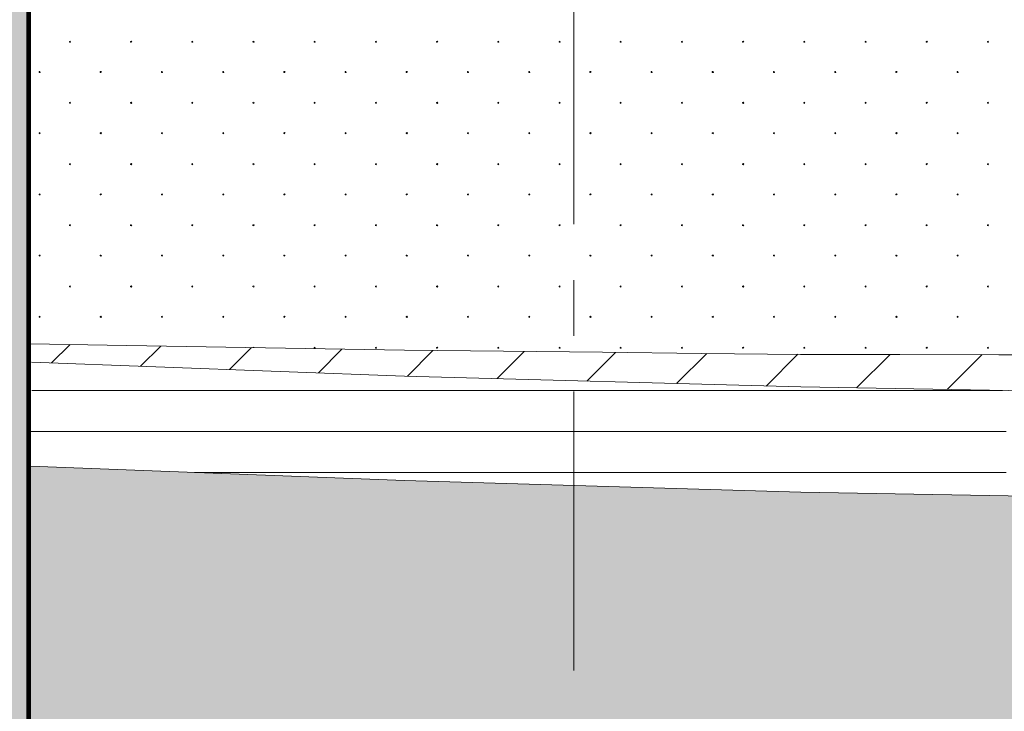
# Model space of a CAD drawing. Header units: millimetres. Extents: x 615418 to 955542, y 450519 to 646666.
# Tile 42 of 84: x 752196 to 763408, y 595638 to 603510. Entities that reach past the tile are written whole.
import ezdxf

# ---------------------------------------------------------------- set-up
doc = ezdxf.new("R2010")
doc.units = ezdxf.units.MM
doc.linetypes.add('CENTER', pattern=[50.8, 31.75, -6.35, 6.35, -6.35])
doc.linetypes.add('осевая', pattern=[50.8, 31.75, -6.35, 6.35, -6.35])
doc.layers.add('Bound', color=7, linetype='Continuous')
doc.layers.add('Fill', color=7, linetype='Continuous')
doc.layers.add('Отдел_Оси', color=1, linetype='осевая', lineweight=15)

msp = doc.modelspace()

# ---------------------------------------------------------------- hatches: boundary and pattern name
at = {"layer": 'Fill', "transparency": 33554610}
h = msp.add_hatch(color=10, dxfattribs=at)
h.dxf.hatch_style = 1
h.paths.add_polyline_path([(751699.4, 605831.1), (748349.4, 605831.1), (738449.4, 610781.1), (748564, 610781.1), (749764, 610181.1), (750799.4, 610181.1), (750817, 607755.8), (750717, 607755.8), (750717, 607605.8), (752934.8, 607581.1), (752952.4, 607605.8), (758507, 607626.6), (754973.8, 605864.8), (752299.4, 605831.1), (752317, 585874.2), (751717, 585874.2)])
at = {"layer": 'Fill', "lineweight": 13}
h = msp.add_hatch(dxfattribs=at)
h.set_pattern_fill('GR29', color=256, scale=1500, pattern_type=2)
h.set_pattern_definition([(197.87055, (767405.044, 606052.442), (-2090.787921, -696.5901627), [8.1465, -22691.8873]), (197.87055, (767060.044, 605707.442), (-2090.787921, -696.5901627), [8.1465, -22691.8873]), (270, (767052.3, 605704.9), (696.9293, 4e-14), [8.146, -688.4443]), (270, (767397.3, 606049.9), (696.9293, 4e-14), [8.146, -688.4443]), (342.12945, (767397.394, 606041.792), (19514.0205961, -6269.3114633), [8.1465, -22691.8873]), (342.12945, (767052.394, 605696.792), (19514.0205961, -6269.3114633), [8.1465, -22691.8873]), (53.95936, (767405.044, 606039.24), (3484.646535, 4876.131138), [8.1465, -9468.1]), (53.95936, (767060.044, 605694.24), (3484.646535, 4876.131138), [8.1465, -9468.1]), (126.04064, (767064.874, 605700.84), (-2090.787921, 2786.36065), [8.146, -9468.1007]), (126.04064, (767409.874, 606045.84), (-2090.787921, 2786.36065), [8.146, -9468.1007])])
h.paths.add_polyline_path([(946165.8, 599637.2), (950535.1, 599915.3), (954042.3, 600127.5), (954042.3, 602231.5), (955542.3, 603231.5), (954989.5, 603415.7), (954042.3, 603379.5), (951843.6, 603295.4), (943944.1, 603034.7), (933579.3, 602648.5), (923214.4, 602235), (912849.6, 601812.2), (902484.8, 601398.7), (892119.9, 601012.4), (890601, 600962.3), (886930.5, 600781.1), (884340, 600669.3), (881749.5, 600557.5), (879158.8, 600462.1), (876568.2, 600366.7), (873977.5, 600271.3), (871386.9, 600175.9), (868796.1, 600100.4), (866205.3, 600025), (863614.5, 599949.5), (861023.8, 599874), (858432.9, 599820.9), (855841.9, 599767.9), (853251, 599714.8), (850660.1, 599661.8), (847475.8, 599545.8), (840295.8, 599545.8), (837106.8, 599545.8), (834117.9, 599545.8), (831128.9, 599545.8), (828139.9, 599545.9), (825151, 599545.9), (822162, 599545.9), (819173, 599545.9), (817678.5, 599545.8), (816903.7, 599474.9), (816157.8, 599418.1), (815411.8, 599362), (814665.9, 599305.8), (813920, 599249.7), (813174, 599193.6), (812428, 599139.8), (811682, 599085.9), (810936, 599032.1), (810190.1, 598978.2), (809444, 598928), (808697.8, 598877.8), (807951.7, 598827.6), (807205.6, 598777.4), (806459.4, 598732.1), (805713.2, 598686.8), (804966.9, 598641.5), (804220.7, 598596.3), (803474.2, 598556.9), (802727.8, 598517.5), (801981.4, 598478.1), (801235, 598438.7), (800488.4, 598406.1), (799741.8, 598373.4), (798995.2, 598340.7), (798248.6, 598308), (797501.7, 598282.4), (796754.9, 598256.9), (796008.1, 598231.4), (795136.3, 598205.1), (795071.3, 598205.7), (793411.4, 598203.9), (791761.5, 598198.1), (790111.6, 598188.7), (788461.7, 598176.1), (786811.8, 598160.8), (785161.9, 598143.7), (783512.1, 598125.2), (781862.2, 598106.4), (780212.3, 598088), (778562.4, 598070.8), (776912.5, 598055.6), (775262.6, 598043), (773612.7, 598033.6), (771962.8, 598027.8), (770212.9, 598025.8), (765601, 598053), (761089.1, 598133.5), (756577.2, 598263.6), (752065.3, 598437.8), (747553.4, 598648.3), (743041.5, 598886.1), (738529.6, 599140.7), (734017.7, 599401), (729505.8, 599655.6), (724993.9, 599893.3), (720482, 600103.9), (715970.1, 600278.1), (711458.2, 600408.2), (706946.3, 600488.6), (702434.4, 600515.8), (688535.1, 600172.8), (657179.2, 600049), (648050.1, 600607.1), (638506.2, 601983), (633618.5, 603231.5), (632118.4, 602231.5), (632118.4, 594516.2), (648050.1, 593573.8), (688535.1, 593577.4), (705044.4, 593577.3), (721336.5, 593180.5), (737628.6, 592783.6), (755362.9, 594099.9), (766712.9, 594451.3), (770212.9, 594545.8), (795161.3, 594606.1), (798250.3, 594601.9), (801239.2, 594590.3), (804228.2, 594571.5), (807217.2, 594546.3), (810206.1, 594515.8), (813195.1, 594481.5), (816184.1, 594444.7), (819173, 594407), (822162, 594370.2), (825151, 594335.8), (828139.9, 594305.4), (831128.9, 594280.2), (834117.9, 594261.4), (837106.8, 594249.8), (840295.8, 594245.8), (847475.8, 594245.7), (885266.5, 593669.6)])

# ---------------------------------------------------------------- linework, layer by layer
at = {"ltscale": 100, "const_width": 50}
msp.add_lwpolyline([(751698.4, 605855.8), (751698.4, 585875.7), (752298.4, 585875.7), (752298.4, 605855.8)], close=True, dxfattribs=at)
at = {"lineweight": 13}
msp.add_lwpolyline([(752319.9, 598427.9), (756577.2, 598263.6), (761089.1, 598133.5), (765601, 598053), (770212.9, 598025.8), (771962.8, 598027.8), (773612.7, 598033.6), (775262.6, 598043), (776912.5, 598055.6), (778562.4, 598070.8), (780212.3, 598088), (781862.2, 598106.4), (783512.1, 598125.2), (785161.9, 598143.7), (786811.8, 598160.8), (788461.7, 598176.1), (790111.6, 598188.7), (791761.5, 598198.1), (793411.4, 598203.9), (795161.3, 598205.8)], dxfattribs=at)
at = {"layer": 'Bound', "lineweight": 13}
msp.add_lwpolyline([(752314.6, 599821.1), (753191.2, 599805.8), (754319.5, 599786), (755447.8, 599766.3), (756576, 599746.6), (757704.2, 599735.2), (758832.4, 599723.8), (759960.6, 599712.4), (761088.8, 599701), (762216.9, 599699.1), (763345, 599697.1), (764473, 599695.2), (765601.1, 599693.2), (766729.1, 599701.4), (767857, 599709.5), (768985, 599717.7), (770212.9, 599725.8)], dxfattribs=at)
at = {"layer": 'Bound', "color": 7, "linetype": 'Continuous', "lineweight": 13, "flags": 128}
msp.add_lwpolyline([(780554.6, 599168.4), (779871.9, 599172.3), (779189.1, 599176.1), (778506.3, 599179.9), (777823.5, 599183.8), (777140.7, 599187.6), (776458, 599191.4), (775775.2, 599195.2), (775092.4, 599199.1), (774409.6, 599202.9), (773726.8, 599206.7), (773044.1, 599210.5), (772361.3, 599214.4), (771678.5, 599218.2), (770995.7, 599222), (770212.9, 599225.8), (765601, 599252), (761089.1, 599329.2), (756577.2, 599454.1), (752328.9, 599611.5)], dxfattribs=at)
at = {"layer": 'Fill', "linetype": 'Continuous', "lineweight": 13}
for p, q in [((752769.5, 603266.1), (752761.8, 603263.6)), ((752761.8, 603263.6), (752761.8, 603255.4)), ((752761.9, 603255.4), (752769.6, 603252.9)), ((752769.5, 603252.9), (752774.3, 603259.5)), ((752774.4, 603259.5), (752769.6, 603266.1)), ((753466.5, 603266.1), (753458.7, 603263.6)), ((753458.7, 603263.6), (753458.7, 603255.4)), ((753458.8, 603255.4), (753466.6, 603252.9)), ((753471.3, 603259.5), (753466.5, 603266.1)), ((753466.5, 603252.9), (753471.3, 603259.5)), ((754163.4, 603266.1), (754155.6, 603263.6)), ((754155.7, 603263.6), (754155.7, 603255.4)), ((754155.7, 603255.4), (754163.5, 603252.9)), ((754168.2, 603259.5), (754163.4, 603266.1)), ((754163.4, 603252.9), (754168.2, 603259.5)), ((754860.3, 603266.1), (754852.6, 603263.6)), ((754852.6, 603263.6), (754852.6, 603255.4)), ((754852.7, 603255.4), (754860.4, 603252.9)), ((754860.3, 603252.9), (754865.1, 603259.5)), ((754865.1, 603259.5), (754860.4, 603266.1)), ((755557.2, 603266.1), (755549.5, 603263.6)), ((755549.5, 603263.6), (755549.5, 603255.4)), ((755549.6, 603255.4), (755557.3, 603252.9)), ((755557.2, 603252.9), (755562, 603259.5)), ((755562.1, 603259.5), (755557.3, 603266.1)), ((756254.2, 603266.1), (756246.4, 603263.6)), ((756246.5, 603263.6), (756246.5, 603255.4)), ((756246.5, 603255.4), (756254.3, 603252.9)), ((756259, 603259.5), (756254.2, 603266.1)), ((756254.2, 603252.9), (756259, 603259.5)), ((756951.1, 603266.1), (756943.4, 603263.6)), ((756943.4, 603263.6), (756943.4, 603255.4)), ((756943.5, 603255.4), (756951.2, 603252.9)), ((756955.9, 603259.5), (756951.1, 603266.1)), ((756951.1, 603252.9), (756955.9, 603259.5)), ((757648, 603266.1), (757640.3, 603263.6)), ((757640.3, 603263.6), (757640.3, 603255.4)), ((757640.4, 603255.4), (757648.1, 603252.9)), ((757648, 603252.9), (757652.8, 603259.5)), ((757652.9, 603259.5), (757648.1, 603266.1)), ((758345, 603266.1), (758337.2, 603263.6)), ((758337.3, 603263.6), (758337.3, 603255.4)), ((758337.3, 603255.4), (758345.1, 603252.9)), ((758349.8, 603259.5), (758345, 603266.1)), ((758345, 603252.9), (758349.8, 603259.5)), ((759041.9, 603266.1), (759034.1, 603263.6)), ((759034.2, 603263.6), (759034.2, 603255.4)), ((759034.2, 603255.4), (759042, 603252.9)), ((759046.7, 603259.5), (759041.9, 603266.1)), ((759041.9, 603252.9), (759046.7, 603259.5)), ((759738.8, 603266.1), (759731.1, 603263.6)), ((759731.1, 603263.6), (759731.1, 603255.4)), ((759731.2, 603255.4), (759738.9, 603252.9)), ((759738.8, 603252.9), (759743.6, 603259.5)), ((759743.7, 603259.5), (759738.9, 603266.1)), ((760435.8, 603266.1), (760428, 603263.6)), ((760428, 603263.6), (760428, 603255.4)), ((760428.1, 603255.4), (760435.9, 603252.9)), ((760440.6, 603259.5), (760435.8, 603266.1)), ((760435.8, 603252.9), (760440.5, 603259.5)), ((761132.7, 603266.1), (761124.9, 603263.6)), ((761125, 603263.6), (761125, 603255.4)), ((761125, 603255.4), (761132.8, 603252.9)), ((761137.5, 603259.5), (761132.7, 603266.1)), ((761132.7, 603252.9), (761137.5, 603259.5)), ((761829.6, 603266.1), (761821.9, 603263.6)), ((761821.9, 603263.6), (761821.9, 603255.4)), ((761822, 603255.4), (761829.7, 603252.9)), ((761834.4, 603259.5), (761829.6, 603266.1)), ((761829.6, 603252.9), (761834.4, 603259.5)), ((762526.5, 603266.1), (762518.8, 603263.6)), ((762518.8, 603263.6), (762518.8, 603255.4)), ((762518.9, 603255.4), (762526.6, 603252.9)), ((762526.5, 603252.9), (762531.3, 603259.5)), ((762531.4, 603259.5), (762526.6, 603266.1)), ((763223.5, 603266.1), (763215.7, 603263.6)), ((763215.8, 603263.6), (763215.8, 603255.4)), ((763215.8, 603255.4), (763223.6, 603252.9)), ((763228.3, 603259.5), (763223.5, 603266.1)), ((763223.5, 603252.9), (763228.3, 603259.5)), ((752424.5, 602921.1), (752416.8, 602918.6)), ((752416.8, 602918.6), (752416.8, 602910.4)), ((752416.9, 602910.4), (752424.6, 602907.9)), ((752424.5, 602907.9), (752429.3, 602914.5)), ((752429.4, 602914.5), (752424.6, 602921.1)), ((753121.5, 602921.1), (753113.7, 602918.6)), ((753113.7, 602918.6), (753113.7, 602910.4)), ((753113.8, 602910.4), (753121.6, 602907.9)), ((753126.3, 602914.5), (753121.5, 602921.1)), ((753121.5, 602907.9), (753126.3, 602914.5)), ((753818.4, 602921.1), (753810.6, 602918.6)), ((753810.7, 602918.6), (753810.7, 602910.4)), ((753810.7, 602910.4), (753818.5, 602907.9)), ((753823.2, 602914.5), (753818.4, 602921.1)), ((753818.4, 602907.9), (753823.2, 602914.5)), ((754515.3, 602921.1), (754507.6, 602918.6)), ((754507.6, 602918.6), (754507.6, 602910.4)), ((754507.7, 602910.4), (754515.4, 602907.9)), ((754515.3, 602907.9), (754520.1, 602914.5)), ((754520.1, 602914.5), (754515.4, 602921.1)), ((755212.2, 602921.1), (755204.5, 602918.6)), ((755204.5, 602918.6), (755204.5, 602910.4)), ((755204.6, 602910.4), (755212.3, 602907.9)), ((755212.2, 602907.9), (755217, 602914.5)), ((755217.1, 602914.5), (755212.3, 602921.1)), ((755909.2, 602921.1), (755901.4, 602918.6)), ((755901.5, 602918.6), (755901.5, 602910.4)), ((755901.5, 602910.4), (755909.3, 602907.9)), ((755914, 602914.5), (755909.2, 602921.1)), ((755909.2, 602907.9), (755914, 602914.5)), ((756606.1, 602921.1), (756598.4, 602918.6)), ((756598.4, 602918.6), (756598.4, 602910.4)), ((756598.5, 602910.4), (756606.2, 602907.9)), ((756610.9, 602914.5), (756606.1, 602921.1)), ((756606.1, 602907.9), (756610.9, 602914.5)), ((757303, 602921.1), (757295.3, 602918.6)), ((757295.3, 602918.6), (757295.3, 602910.4)), ((757295.4, 602910.4), (757303.1, 602907.9)), ((757303, 602907.9), (757307.8, 602914.5)), ((757307.9, 602914.5), (757303.1, 602921.1)), ((758000, 602921.1), (757992.2, 602918.6)), ((757992.3, 602918.6), (757992.3, 602910.4)), ((757992.3, 602910.4), (758000.1, 602907.9)), ((758004.8, 602914.5), (758000, 602921.1)), ((758000, 602907.9), (758004.8, 602914.5)), ((758696.9, 602921.1), (758689.1, 602918.6)), ((758689.2, 602918.6), (758689.2, 602910.4)), ((758689.2, 602910.4), (758697, 602907.9)), ((758701.7, 602914.5), (758696.9, 602921.1)), ((758696.9, 602907.9), (758701.7, 602914.5)), ((759393.8, 602921.1), (759386.1, 602918.6)), ((759386.1, 602918.6), (759386.1, 602910.4)), ((759386.2, 602910.4), (759393.9, 602907.9)), ((759393.8, 602907.9), (759398.6, 602914.5)), ((759398.7, 602914.5), (759393.9, 602921.1)), ((760090.8, 602921.1), (760083, 602918.6)), ((760083, 602918.6), (760083, 602910.4)), ((760083.1, 602910.4), (760090.9, 602907.9)), ((760095.6, 602914.5), (760090.8, 602921.1)), ((760090.8, 602907.9), (760095.5, 602914.5)), ((760787.7, 602921.1), (760779.9, 602918.6)), ((760780, 602918.6), (760780, 602910.4)), ((760780, 602910.4), (760787.8, 602907.9)), ((760792.5, 602914.5), (760787.7, 602921.1)), ((760787.7, 602907.9), (760792.5, 602914.5)), ((761484.6, 602921.1), (761476.9, 602918.6)), ((761476.9, 602918.6), (761476.9, 602910.4)), ((761477, 602910.4), (761484.7, 602907.9)), ((761489.4, 602914.5), (761484.6, 602921.1)), ((761484.6, 602907.9), (761489.4, 602914.5)), ((762181.5, 602921.1), (762173.8, 602918.6)), ((762173.8, 602918.6), (762173.8, 602910.4)), ((762173.9, 602910.4), (762181.6, 602907.9)), ((762181.5, 602907.9), (762186.3, 602914.5)), ((762186.4, 602914.5), (762181.6, 602921.1)), ((762878.5, 602921.1), (762870.7, 602918.6)), ((762870.8, 602918.6), (762870.8, 602910.4)), ((762870.8, 602910.4), (762878.6, 602907.9)), ((762883.3, 602914.5), (762878.5, 602921.1)), ((762878.5, 602907.9), (762883.3, 602914.5)), ((752769.5, 602569.5), (752761.8, 602567)), ((752761.8, 602567), (752761.8, 602558.8)), ((752761.9, 602558.8), (752769.6, 602556.3)), ((752769.5, 602556.3), (752774.3, 602562.9)), ((752774.4, 602562.9), (752769.6, 602569.5)), ((753466.5, 602569.5), (753458.7, 602567)), ((753458.7, 602567), (753458.7, 602558.8)), ((753458.8, 602558.8), (753466.6, 602556.3)), ((753471.3, 602562.9), (753466.5, 602569.5)), ((753466.5, 602556.3), (753471.3, 602562.9)), ((754163.4, 602569.5), (754155.6, 602567)), ((754155.7, 602567), (754155.7, 602558.8)), ((754155.7, 602558.8), (754163.5, 602556.3)), ((754168.2, 602562.9), (754163.4, 602569.5)), ((754163.4, 602556.3), (754168.2, 602562.9)), ((754860.3, 602569.5), (754852.6, 602567)), ((754852.6, 602567), (754852.6, 602558.8)), ((754852.7, 602558.8), (754860.4, 602556.3)), ((754860.3, 602556.3), (754865.1, 602562.9)), ((754865.1, 602562.9), (754860.4, 602569.5)), ((755557.2, 602569.5), (755549.5, 602567)), ((755549.5, 602567), (755549.5, 602558.8)), ((755549.6, 602558.8), (755557.3, 602556.3)), ((755557.2, 602556.3), (755562, 602562.9)), ((755562.1, 602562.9), (755557.3, 602569.5)), ((756254.2, 602569.5), (756246.4, 602567)), ((756246.5, 602567), (756246.5, 602558.8)), ((756246.5, 602558.8), (756254.3, 602556.3)), ((756259, 602562.9), (756254.2, 602569.5)), ((756254.2, 602556.3), (756259, 602562.9)), ((756951.1, 602569.5), (756943.4, 602567)), ((756943.4, 602567), (756943.4, 602558.8)), ((756943.5, 602558.8), (756951.2, 602556.3)), ((756955.9, 602562.9), (756951.1, 602569.5)), ((756951.1, 602556.3), (756955.9, 602562.9)), ((757648, 602569.5), (757640.3, 602567)), ((757640.3, 602567), (757640.3, 602558.8)), ((757640.4, 602558.8), (757648.1, 602556.3)), ((757648, 602556.3), (757652.8, 602562.9)), ((757652.9, 602562.9), (757648.1, 602569.5)), ((758345, 602569.5), (758337.2, 602567)), ((758337.3, 602567), (758337.3, 602558.8)), ((758337.3, 602558.8), (758345.1, 602556.3)), ((758349.8, 602562.9), (758345, 602569.5)), ((758345, 602556.3), (758349.8, 602562.9)), ((759041.9, 602569.5), (759034.1, 602567)), ((759034.2, 602567), (759034.2, 602558.8)), ((759034.2, 602558.8), (759042, 602556.3)), ((759046.7, 602562.9), (759041.9, 602569.5)), ((759041.9, 602556.3), (759046.7, 602562.9)), ((759738.8, 602569.5), (759731.1, 602567)), ((759731.1, 602567), (759731.1, 602558.8)), ((759731.2, 602558.8), (759738.9, 602556.3)), ((759738.8, 602556.3), (759743.6, 602562.9)), ((759743.7, 602562.9), (759738.9, 602569.5)), ((760435.8, 602569.5), (760428, 602567)), ((760428, 602567), (760428, 602558.8)), ((760428.1, 602558.8), (760435.9, 602556.3)), ((760440.6, 602562.9), (760435.8, 602569.5)), ((760435.8, 602556.3), (760440.5, 602562.9)), ((761132.7, 602569.5), (761124.9, 602567)), ((761125, 602567), (761125, 602558.8)), ((761125, 602558.8), (761132.8, 602556.3)), ((761137.5, 602562.9), (761132.7, 602569.5)), ((761132.7, 602556.3), (761137.5, 602562.9)), ((761829.6, 602569.5), (761821.9, 602567)), ((761821.9, 602567), (761821.9, 602558.8)), ((761822, 602558.8), (761829.7, 602556.3)), ((761834.4, 602562.9), (761829.6, 602569.5)), ((761829.6, 602556.3), (761834.4, 602562.9)), ((762526.5, 602569.5), (762518.8, 602567)), ((762518.8, 602567), (762518.8, 602558.8)), ((762518.9, 602558.8), (762526.6, 602556.3)), ((762526.5, 602556.3), (762531.3, 602562.9)), ((762531.4, 602562.9), (762526.6, 602569.5)), ((763223.5, 602569.5), (763215.7, 602567)), ((763215.8, 602567), (763215.8, 602558.8)), ((763215.8, 602558.8), (763223.6, 602556.3)), ((763228.3, 602562.9), (763223.5, 602569.5)), ((763223.5, 602556.3), (763228.3, 602562.9)), ((752424.5, 602224.5), (752416.8, 602222)), ((752416.8, 602222), (752416.8, 602213.8)), ((752416.9, 602213.8), (752424.6, 602211.3)), ((752424.5, 602211.3), (752429.3, 602217.9)), ((752429.4, 602217.9), (752424.6, 602224.5)), ((753121.5, 602224.5), (753113.7, 602222)), ((753113.7, 602222), (753113.7, 602213.8)), ((753113.8, 602213.8), (753121.6, 602211.3)), ((753126.3, 602217.9), (753121.5, 602224.5)), ((753121.5, 602211.3), (753126.3, 602217.9)), ((753818.4, 602224.5), (753810.6, 602222)), ((753810.7, 602222), (753810.7, 602213.8)), ((753810.7, 602213.8), (753818.5, 602211.3)), ((753823.2, 602217.9), (753818.4, 602224.5)), ((753818.4, 602211.3), (753823.2, 602217.9)), ((754515.3, 602224.5), (754507.6, 602222)), ((754507.6, 602222), (754507.6, 602213.8)), ((754507.7, 602213.8), (754515.4, 602211.3)), ((754515.3, 602211.3), (754520.1, 602217.9)), ((754520.1, 602217.9), (754515.4, 602224.5)), ((755212.2, 602224.5), (755204.5, 602222)), ((755204.5, 602222), (755204.5, 602213.8)), ((755204.6, 602213.8), (755212.3, 602211.3)), ((755212.2, 602211.3), (755217, 602217.9)), ((755217.1, 602217.9), (755212.3, 602224.5)), ((755909.2, 602224.5), (755901.4, 602222)), ((755901.5, 602222), (755901.5, 602213.8)), ((755901.5, 602213.8), (755909.3, 602211.3)), ((755914, 602217.9), (755909.2, 602224.5)), ((755909.2, 602211.3), (755914, 602217.9)), ((756606.1, 602224.5), (756598.4, 602222)), ((756598.4, 602222), (756598.4, 602213.8)), ((756598.5, 602213.8), (756606.2, 602211.3)), ((756610.9, 602217.9), (756606.1, 602224.5)), ((756606.1, 602211.3), (756610.9, 602217.9)), ((757303, 602224.5), (757295.3, 602222)), ((757295.3, 602222), (757295.3, 602213.8)), ((757295.4, 602213.8), (757303.1, 602211.3)), ((757303, 602211.3), (757307.8, 602217.9)), ((757307.9, 602217.9), (757303.1, 602224.5)), ((758000, 602224.5), (757992.2, 602222)), ((757992.3, 602222), (757992.3, 602213.8)), ((757992.3, 602213.8), (758000.1, 602211.3)), ((758004.8, 602217.9), (758000, 602224.5)), ((758000, 602211.3), (758004.8, 602217.9)), ((758696.9, 602224.5), (758689.1, 602222)), ((758689.2, 602222), (758689.2, 602213.8)), ((758689.2, 602213.8), (758697, 602211.3)), ((758701.7, 602217.9), (758696.9, 602224.5)), ((758696.9, 602211.3), (758701.7, 602217.9)), ((759393.8, 602224.5), (759386.1, 602222)), ((759386.1, 602222), (759386.1, 602213.8)), ((759386.2, 602213.8), (759393.9, 602211.3)), ((759393.8, 602211.3), (759398.6, 602217.9)), ((759398.7, 602217.9), (759393.9, 602224.5)), ((760090.8, 602224.5), (760083, 602222)), ((760083, 602222), (760083, 602213.8)), ((760083.1, 602213.8), (760090.9, 602211.3)), ((760095.6, 602217.9), (760090.8, 602224.5)), ((760090.8, 602211.3), (760095.5, 602217.9)), ((760787.7, 602224.5), (760779.9, 602222)), ((760780, 602222), (760780, 602213.8)), ((760780, 602213.8), (760787.8, 602211.3)), ((760792.5, 602217.9), (760787.7, 602224.5)), ((760787.7, 602211.3), (760792.5, 602217.9)), ((761484.6, 602224.5), (761476.9, 602222)), ((761476.9, 602222), (761476.9, 602213.8)), ((761477, 602213.8), (761484.7, 602211.3)), ((761489.4, 602217.9), (761484.6, 602224.5)), ((761484.6, 602211.3), (761489.4, 602217.9)), ((762181.5, 602224.5), (762173.8, 602222)), ((762173.8, 602222), (762173.8, 602213.8)), ((762173.9, 602213.8), (762181.6, 602211.3)), ((762181.5, 602211.3), (762186.3, 602217.9)), ((762186.4, 602217.9), (762181.6, 602224.5)), ((762878.5, 602224.5), (762870.7, 602222)), ((762870.8, 602222), (762870.8, 602213.8)), ((762870.8, 602213.8), (762878.6, 602211.3)), ((762883.3, 602217.9), (762878.5, 602224.5)), ((762878.5, 602211.3), (762883.3, 602217.9)), ((752769.5, 601872.9), (752761.8, 601870.4)), ((752761.8, 601870.4), (752761.8, 601862.2)), ((752761.9, 601862.3), (752769.6, 601859.8)), ((752769.5, 601859.7), (752774.3, 601866.3)), ((752774.4, 601866.3), (752769.6, 601872.9)), ((753466.5, 601872.9), (753458.7, 601870.4)), ((753458.7, 601870.4), (753458.7, 601862.2)), ((753458.8, 601862.3), (753466.6, 601859.8)), ((753471.3, 601866.3), (753466.5, 601872.9)), ((753466.5, 601859.7), (753471.3, 601866.3)), ((754163.4, 601872.9), (754155.6, 601870.4)), ((754155.7, 601870.4), (754155.7, 601862.2)), ((754155.7, 601862.3), (754163.5, 601859.8)), ((754168.2, 601866.3), (754163.4, 601872.9)), ((754163.4, 601859.7), (754168.2, 601866.3)), ((754860.3, 601872.9), (754852.6, 601870.4)), ((754852.6, 601870.4), (754852.6, 601862.2)), ((754852.7, 601862.3), (754860.4, 601859.8)), ((754860.3, 601859.7), (754865.1, 601866.3)), ((754865.1, 601866.3), (754860.4, 601872.9)), ((755557.2, 601872.9), (755549.5, 601870.4)), ((755549.5, 601870.4), (755549.5, 601862.2)), ((755549.6, 601862.3), (755557.3, 601859.8)), ((755557.2, 601859.7), (755562, 601866.3)), ((755562.1, 601866.3), (755557.3, 601872.9)), ((756254.2, 601872.9), (756246.4, 601870.4)), ((756246.5, 601870.4), (756246.5, 601862.2)), ((756246.5, 601862.3), (756254.3, 601859.8)), ((756259, 601866.3), (756254.2, 601872.9)), ((756254.2, 601859.7), (756259, 601866.3)), ((756951.1, 601872.9), (756943.4, 601870.4)), ((756943.4, 601870.4), (756943.4, 601862.2)), ((756943.5, 601862.3), (756951.2, 601859.8)), ((756955.9, 601866.3), (756951.1, 601872.9)), ((756951.1, 601859.7), (756955.9, 601866.3)), ((757648, 601872.9), (757640.3, 601870.4)), ((757640.3, 601870.4), (757640.3, 601862.2)), ((757640.4, 601862.3), (757648.1, 601859.8)), ((757648, 601859.7), (757652.8, 601866.3)), ((757652.9, 601866.3), (757648.1, 601872.9)), ((758345, 601872.9), (758337.2, 601870.4)), ((758337.3, 601870.4), (758337.3, 601862.2)), ((758337.3, 601862.3), (758345.1, 601859.8)), ((758349.8, 601866.3), (758345, 601872.9)), ((758345, 601859.7), (758349.8, 601866.3)), ((759041.9, 601872.9), (759034.1, 601870.4)), ((759034.2, 601870.4), (759034.2, 601862.2)), ((759034.2, 601862.3), (759042, 601859.8)), ((759046.7, 601866.3), (759041.9, 601872.9)), ((759041.9, 601859.7), (759046.7, 601866.3)), ((759738.8, 601872.9), (759731.1, 601870.4)), ((759731.1, 601870.4), (759731.1, 601862.2)), ((759731.2, 601862.3), (759738.9, 601859.8)), ((759738.8, 601859.7), (759743.6, 601866.3)), ((759743.7, 601866.3), (759738.9, 601872.9)), ((760435.8, 601872.9), (760428, 601870.4)), ((760428, 601870.4), (760428, 601862.2)), ((760428.1, 601862.3), (760435.9, 601859.8)), ((760440.6, 601866.3), (760435.8, 601872.9)), ((760435.8, 601859.7), (760440.5, 601866.3)), ((761132.7, 601872.9), (761124.9, 601870.4)), ((761125, 601870.4), (761125, 601862.2)), ((761125, 601862.3), (761132.8, 601859.8)), ((761137.5, 601866.3), (761132.7, 601872.9)), ((761132.7, 601859.7), (761137.5, 601866.3)), ((761829.6, 601872.9), (761821.9, 601870.4)), ((761821.9, 601870.4), (761821.9, 601862.2)), ((761822, 601862.3), (761829.7, 601859.8)), ((761834.4, 601866.3), (761829.6, 601872.9)), ((761829.6, 601859.7), (761834.4, 601866.3)), ((762526.5, 601872.9), (762518.8, 601870.4)), ((762518.8, 601870.4), (762518.8, 601862.2)), ((762518.9, 601862.3), (762526.6, 601859.8)), ((762526.5, 601859.7), (762531.3, 601866.3)), ((762531.4, 601866.3), (762526.6, 601872.9)), ((763223.5, 601872.9), (763215.7, 601870.4)), ((763215.8, 601870.4), (763215.8, 601862.2)), ((763215.8, 601862.3), (763223.6, 601859.8)), ((763228.3, 601866.3), (763223.5, 601872.9)), ((763223.5, 601859.7), (763228.3, 601866.3)), ((752424.5, 601527.9), (752416.8, 601525.4)), ((752416.8, 601525.4), (752416.8, 601517.2)), ((752424.5, 601514.7), (752429.3, 601521.3)), ((752429.4, 601521.3), (752424.6, 601527.9)), ((753121.5, 601527.9), (753113.7, 601525.4)), ((753113.7, 601525.4), (753113.7, 601517.2)), ((753126.3, 601521.3), (753121.5, 601527.9)), ((753121.5, 601514.7), (753126.3, 601521.3)), ((753818.4, 601527.9), (753810.6, 601525.4)), ((753810.7, 601525.4), (753810.7, 601517.2)), ((753823.2, 601521.3), (753818.4, 601527.9)), ((753818.4, 601514.7), (753823.2, 601521.3)), ((754515.3, 601527.9), (754507.6, 601525.4)), ((754507.6, 601525.4), (754507.6, 601517.2)), ((754515.3, 601514.7), (754520.1, 601521.3)), ((754520.1, 601521.3), (754515.4, 601527.9)), ((755212.2, 601527.9), (755204.5, 601525.4)), ((755204.5, 601525.4), (755204.5, 601517.2)), ((755212.2, 601514.7), (755217, 601521.3)), ((755217.1, 601521.3), (755212.3, 601527.9)), ((755909.2, 601527.9), (755901.4, 601525.4)), ((755901.5, 601525.4), (755901.5, 601517.2)), ((755914, 601521.3), (755909.2, 601527.9)), ((755909.2, 601514.7), (755914, 601521.3)), ((756606.1, 601527.9), (756598.4, 601525.4)), ((756598.4, 601525.4), (756598.4, 601517.2)), ((756610.9, 601521.3), (756606.1, 601527.9)), ((756606.1, 601514.7), (756610.9, 601521.3)), ((757303, 601527.9), (757295.3, 601525.4)), ((757295.3, 601525.4), (757295.3, 601517.2)), ((757303, 601514.7), (757307.8, 601521.3)), ((757307.9, 601521.3), (757303.1, 601527.9)), ((758000, 601527.9), (757992.2, 601525.4)), ((757992.3, 601525.4), (757992.3, 601517.2)), ((758004.8, 601521.3), (758000, 601527.9)), ((758000, 601514.7), (758004.8, 601521.3)), ((758696.9, 601527.9), (758689.1, 601525.4)), ((758689.2, 601525.4), (758689.2, 601517.2)), ((758701.7, 601521.3), (758696.9, 601527.9)), ((758696.9, 601514.7), (758701.7, 601521.3)), ((759393.8, 601527.9), (759386.1, 601525.4)), ((759386.1, 601525.4), (759386.1, 601517.2)), ((759393.8, 601514.7), (759398.6, 601521.3)), ((759398.7, 601521.3), (759393.9, 601527.9)), ((760090.8, 601527.9), (760083, 601525.4)), ((760083, 601525.4), (760083, 601517.2)), ((760095.6, 601521.3), (760090.8, 601527.9)), ((760090.8, 601514.7), (760095.5, 601521.3)), ((760787.7, 601527.9), (760779.9, 601525.4)), ((760780, 601525.4), (760780, 601517.2)), ((760792.5, 601521.3), (760787.7, 601527.9)), ((760787.7, 601514.7), (760792.5, 601521.3)), ((761484.6, 601527.9), (761476.9, 601525.4)), ((761476.9, 601525.4), (761476.9, 601517.2)), ((761489.4, 601521.3), (761484.6, 601527.9)), ((761484.6, 601514.7), (761489.4, 601521.3)), ((762181.5, 601527.9), (762173.8, 601525.4)), ((762173.8, 601525.4), (762173.8, 601517.2)), ((762181.5, 601514.7), (762186.3, 601521.3)), ((762186.4, 601521.3), (762181.6, 601527.9)), ((762878.5, 601527.9), (762870.7, 601525.4)), ((762870.8, 601525.4), (762870.8, 601517.2)), ((762883.3, 601521.3), (762878.5, 601527.9)), ((762878.5, 601514.7), (762883.3, 601521.3)), ((752416.9, 601517.3), (752424.6, 601514.8)), ((753113.8, 601517.3), (753121.6, 601514.8)), ((753810.7, 601517.3), (753818.5, 601514.8)), ((754507.7, 601517.3), (754515.4, 601514.8)), ((755204.6, 601517.3), (755212.3, 601514.8)), ((755901.5, 601517.3), (755909.3, 601514.8)), ((756598.5, 601517.3), (756606.2, 601514.8)), ((757295.4, 601517.3), (757303.1, 601514.8)), ((757992.3, 601517.3), (758000.1, 601514.8)), ((758689.2, 601517.3), (758697, 601514.8)), ((759386.2, 601517.3), (759393.9, 601514.8)), ((760083.1, 601517.3), (760090.9, 601514.8)), ((760780, 601517.3), (760787.8, 601514.8)), ((761477, 601517.3), (761484.7, 601514.8)), ((762173.9, 601517.3), (762181.6, 601514.8)), ((762870.8, 601517.3), (762878.6, 601514.8)), ((752769.5, 601176.3), (752761.8, 601173.8)), ((752761.8, 601173.8), (752761.8, 601165.6)), ((752761.9, 601165.7), (752769.6, 601163.2)), ((752769.5, 601163.1), (752774.3, 601169.7)), ((752774.4, 601169.7), (752769.6, 601176.3)), ((753466.5, 601176.3), (753458.7, 601173.8)), ((753458.7, 601173.8), (753458.7, 601165.6)), ((753458.8, 601165.7), (753466.6, 601163.2)), ((753471.3, 601169.7), (753466.5, 601176.3)), ((753466.5, 601163.1), (753471.3, 601169.7)), ((754163.4, 601176.3), (754155.6, 601173.8)), ((754155.7, 601173.8), (754155.7, 601165.6)), ((754155.7, 601165.7), (754163.5, 601163.2)), ((754168.2, 601169.7), (754163.4, 601176.3)), ((754163.4, 601163.1), (754168.2, 601169.7)), ((754860.3, 601176.3), (754852.6, 601173.8)), ((754852.6, 601173.8), (754852.6, 601165.6)), ((754852.7, 601165.7), (754860.4, 601163.2)), ((754860.3, 601163.1), (754865.1, 601169.7)), ((754865.1, 601169.7), (754860.4, 601176.3)), ((755557.2, 601176.3), (755549.5, 601173.8)), ((755549.5, 601173.8), (755549.5, 601165.6)), ((755549.6, 601165.7), (755557.3, 601163.2)), ((755557.2, 601163.1), (755562, 601169.7)), ((755562.1, 601169.7), (755557.3, 601176.3)), ((756254.2, 601176.3), (756246.4, 601173.8)), ((756246.5, 601173.8), (756246.5, 601165.6)), ((756246.5, 601165.7), (756254.3, 601163.2)), ((756259, 601169.7), (756254.2, 601176.3)), ((756254.2, 601163.1), (756259, 601169.7)), ((756951.1, 601176.3), (756943.4, 601173.8)), ((756943.4, 601173.8), (756943.4, 601165.6)), ((756943.5, 601165.7), (756951.2, 601163.2)), ((756955.9, 601169.7), (756951.1, 601176.3)), ((756951.1, 601163.1), (756955.9, 601169.7)), ((757648, 601176.3), (757640.3, 601173.8)), ((757640.3, 601173.8), (757640.3, 601165.6)), ((757640.4, 601165.7), (757648.1, 601163.2)), ((757648, 601163.1), (757652.8, 601169.7)), ((757652.9, 601169.7), (757648.1, 601176.3)), ((758345, 601176.3), (758337.2, 601173.8)), ((758337.3, 601173.8), (758337.3, 601165.6)), ((758337.3, 601165.7), (758345.1, 601163.2)), ((758349.8, 601169.7), (758345, 601176.3)), ((758345, 601163.1), (758349.8, 601169.7)), ((759041.9, 601176.3), (759034.1, 601173.8)), ((759034.2, 601173.8), (759034.2, 601165.6)), ((759034.2, 601165.7), (759042, 601163.2)), ((759046.7, 601169.7), (759041.9, 601176.3)), ((759041.9, 601163.1), (759046.7, 601169.7)), ((759738.8, 601176.3), (759731.1, 601173.8)), ((759731.1, 601173.8), (759731.1, 601165.6)), ((759731.2, 601165.7), (759738.9, 601163.2)), ((759738.8, 601163.1), (759743.6, 601169.7)), ((759743.7, 601169.7), (759738.9, 601176.3)), ((760435.8, 601176.3), (760428, 601173.8)), ((760428, 601173.8), (760428, 601165.6)), ((760428.1, 601165.7), (760435.9, 601163.2)), ((760440.6, 601169.7), (760435.8, 601176.3)), ((760435.8, 601163.1), (760440.5, 601169.7)), ((761132.7, 601176.3), (761124.9, 601173.8)), ((761125, 601173.8), (761125, 601165.6)), ((761125, 601165.7), (761132.8, 601163.2)), ((761137.5, 601169.7), (761132.7, 601176.3)), ((761132.7, 601163.1), (761137.5, 601169.7)), ((761829.6, 601176.3), (761821.9, 601173.8)), ((761821.9, 601173.8), (761821.9, 601165.6)), ((761822, 601165.7), (761829.7, 601163.2)), ((761834.4, 601169.7), (761829.6, 601176.3)), ((761829.6, 601163.1), (761834.4, 601169.7)), ((762526.5, 601176.3), (762518.8, 601173.8)), ((762518.8, 601173.8), (762518.8, 601165.6)), ((762518.9, 601165.7), (762526.6, 601163.2)), ((762526.5, 601163.1), (762531.3, 601169.7)), ((762531.4, 601169.7), (762526.6, 601176.3)), ((763223.5, 601176.3), (763215.7, 601173.8)), ((763215.8, 601173.8), (763215.8, 601165.6)), ((763215.8, 601165.7), (763223.6, 601163.2)), ((763228.3, 601169.7), (763223.5, 601176.3)), ((763223.5, 601163.1), (763228.3, 601169.7)), ((752424.5, 600831.3), (752416.8, 600828.8)), ((752416.8, 600828.8), (752416.8, 600820.6)), ((752416.9, 600820.7), (752424.6, 600818.2)), ((752424.5, 600818.1), (752429.3, 600824.7)), ((752429.4, 600824.7), (752424.6, 600831.3)), ((753121.5, 600831.3), (753113.7, 600828.8)), ((753113.7, 600828.8), (753113.7, 600820.6)), ((753113.8, 600820.7), (753121.6, 600818.2)), ((753126.3, 600824.7), (753121.5, 600831.3)), ((753121.5, 600818.1), (753126.3, 600824.7)), ((753818.4, 600831.3), (753810.6, 600828.8)), ((753810.7, 600828.8), (753810.7, 600820.6)), ((753810.7, 600820.7), (753818.5, 600818.2)), ((753823.2, 600824.7), (753818.4, 600831.3)), ((753818.4, 600818.1), (753823.2, 600824.7)), ((754515.3, 600831.3), (754507.6, 600828.8)), ((754507.6, 600828.8), (754507.6, 600820.6)), ((754507.7, 600820.7), (754515.4, 600818.2)), ((754515.3, 600818.1), (754520.1, 600824.7)), ((754520.1, 600824.7), (754515.4, 600831.3)), ((755212.2, 600831.3), (755204.5, 600828.8)), ((755204.5, 600828.8), (755204.5, 600820.6)), ((755204.6, 600820.7), (755212.3, 600818.2)), ((755212.2, 600818.1), (755217, 600824.7)), ((755217.1, 600824.7), (755212.3, 600831.3)), ((755909.2, 600831.3), (755901.4, 600828.8)), ((755901.5, 600828.8), (755901.5, 600820.6)), ((755901.5, 600820.7), (755909.3, 600818.2)), ((755914, 600824.7), (755909.2, 600831.3)), ((755909.2, 600818.1), (755914, 600824.7)), ((756606.1, 600831.3), (756598.4, 600828.8)), ((756598.4, 600828.8), (756598.4, 600820.6)), ((756598.5, 600820.7), (756606.2, 600818.2)), ((756610.9, 600824.7), (756606.1, 600831.3)), ((756606.1, 600818.1), (756610.9, 600824.7)), ((757303, 600831.3), (757295.3, 600828.8)), ((757295.3, 600828.8), (757295.3, 600820.6)), ((757295.4, 600820.7), (757303.1, 600818.2)), ((757303, 600818.1), (757307.8, 600824.7)), ((757307.9, 600824.7), (757303.1, 600831.3)), ((758000, 600831.3), (757992.2, 600828.8)), ((757992.3, 600828.8), (757992.3, 600820.6)), ((757992.3, 600820.7), (758000.1, 600818.2)), ((758004.8, 600824.7), (758000, 600831.3)), ((758000, 600818.1), (758004.8, 600824.7)), ((758696.9, 600831.3), (758689.1, 600828.8)), ((758689.2, 600828.8), (758689.2, 600820.6)), ((758689.2, 600820.7), (758697, 600818.2)), ((758701.7, 600824.7), (758696.9, 600831.3)), ((758696.9, 600818.1), (758701.7, 600824.7)), ((759393.8, 600831.3), (759386.1, 600828.8)), ((759386.1, 600828.8), (759386.1, 600820.6)), ((759386.2, 600820.7), (759393.9, 600818.2)), ((759393.8, 600818.1), (759398.6, 600824.7)), ((759398.7, 600824.7), (759393.9, 600831.3)), ((760090.8, 600831.3), (760083, 600828.8)), ((760083, 600828.8), (760083, 600820.6)), ((760083.1, 600820.7), (760090.9, 600818.2)), ((760095.6, 600824.7), (760090.8, 600831.3)), ((760090.8, 600818.1), (760095.5, 600824.7)), ((760787.7, 600831.3), (760779.9, 600828.8)), ((760780, 600828.8), (760780, 600820.6)), ((760780, 600820.7), (760787.8, 600818.2)), ((760792.5, 600824.7), (760787.7, 600831.3)), ((760787.7, 600818.1), (760792.5, 600824.7)), ((761484.6, 600831.3), (761476.9, 600828.8)), ((761476.9, 600828.8), (761476.9, 600820.6)), ((761477, 600820.7), (761484.7, 600818.2)), ((761489.4, 600824.7), (761484.6, 600831.3)), ((761484.6, 600818.1), (761489.4, 600824.7)), ((762181.5, 600831.3), (762173.8, 600828.8)), ((762173.8, 600828.8), (762173.8, 600820.6)), ((762173.9, 600820.7), (762181.6, 600818.2)), ((762181.5, 600818.1), (762186.3, 600824.7)), ((762186.4, 600824.7), (762181.6, 600831.3)), ((762878.5, 600831.3), (762870.7, 600828.8)), ((762870.8, 600828.8), (762870.8, 600820.6)), ((762870.8, 600820.7), (762878.6, 600818.2)), ((762883.3, 600824.7), (762878.5, 600831.3)), ((762878.5, 600818.1), (762883.3, 600824.7)), ((752769.5, 600479.7), (752761.8, 600477.2)), ((752761.8, 600477.2), (752761.8, 600469.1)), ((752761.9, 600469.1), (752769.6, 600466.6)), ((752769.5, 600466.5), (752774.3, 600473.1)), ((752774.4, 600473.1), (752769.6, 600479.7)), ((753466.5, 600479.7), (753458.7, 600477.2)), ((753458.7, 600477.2), (753458.7, 600469.1)), ((753458.8, 600469.1), (753466.6, 600466.6)), ((753471.3, 600473.1), (753466.5, 600479.7)), ((753466.5, 600466.5), (753471.3, 600473.1)), ((754163.4, 600479.7), (754155.6, 600477.2)), ((754155.7, 600477.2), (754155.7, 600469.1)), ((754155.7, 600469.1), (754163.5, 600466.6)), ((754168.2, 600473.1), (754163.4, 600479.7)), ((754163.4, 600466.5), (754168.2, 600473.1)), ((754860.3, 600479.7), (754852.6, 600477.2)), ((754852.6, 600477.2), (754852.6, 600469.1)), ((754852.7, 600469.1), (754860.4, 600466.6)), ((754860.3, 600466.5), (754865.1, 600473.1)), ((754865.1, 600473.1), (754860.4, 600479.7)), ((755557.2, 600479.7), (755549.5, 600477.2)), ((755549.5, 600477.2), (755549.5, 600469.1)), ((755549.6, 600469.1), (755557.3, 600466.6)), ((755557.2, 600466.5), (755562, 600473.1)), ((755562.1, 600473.1), (755557.3, 600479.7)), ((756254.2, 600479.7), (756246.4, 600477.2)), ((756246.5, 600477.2), (756246.5, 600469.1)), ((756246.5, 600469.1), (756254.3, 600466.6)), ((756259, 600473.1), (756254.2, 600479.7)), ((756254.2, 600466.5), (756259, 600473.1)), ((756951.1, 600479.7), (756943.4, 600477.2)), ((756943.4, 600477.2), (756943.4, 600469.1)), ((756943.5, 600469.1), (756951.2, 600466.6)), ((756955.9, 600473.1), (756951.1, 600479.7)), ((756951.1, 600466.5), (756955.9, 600473.1)), ((757648, 600479.7), (757640.3, 600477.2)), ((757640.3, 600477.2), (757640.3, 600469.1)), ((757640.4, 600469.1), (757648.1, 600466.6)), ((757648, 600466.5), (757652.8, 600473.1)), ((757652.9, 600473.1), (757648.1, 600479.7)), ((758345, 600479.7), (758337.2, 600477.2)), ((758337.3, 600477.2), (758337.3, 600469.1)), ((758337.3, 600469.1), (758345.1, 600466.6)), ((758349.8, 600473.1), (758345, 600479.7)), ((758345, 600466.5), (758349.8, 600473.1)), ((759041.9, 600479.7), (759034.1, 600477.2)), ((759034.2, 600477.2), (759034.2, 600469.1)), ((759034.2, 600469.1), (759042, 600466.6)), ((759046.7, 600473.1), (759041.9, 600479.7)), ((759041.9, 600466.5), (759046.7, 600473.1)), ((759738.8, 600479.7), (759731.1, 600477.2)), ((759731.1, 600477.2), (759731.1, 600469.1)), ((759731.2, 600469.1), (759738.9, 600466.6)), ((759738.8, 600466.5), (759743.6, 600473.1)), ((759743.7, 600473.1), (759738.9, 600479.7)), ((760435.8, 600479.7), (760428, 600477.2)), ((760428, 600477.2), (760428, 600469.1)), ((760428.1, 600469.1), (760435.9, 600466.6)), ((760440.6, 600473.1), (760435.8, 600479.7)), ((760435.8, 600466.5), (760440.5, 600473.1)), ((761132.7, 600479.7), (761124.9, 600477.2)), ((761125, 600477.2), (761125, 600469.1)), ((761125, 600469.1), (761132.8, 600466.6)), ((761137.5, 600473.1), (761132.7, 600479.7)), ((761132.7, 600466.5), (761137.5, 600473.1)), ((761829.6, 600479.7), (761821.9, 600477.2)), ((761821.9, 600477.2), (761821.9, 600469.1)), ((761822, 600469.1), (761829.7, 600466.6)), ((761834.4, 600473.1), (761829.6, 600479.7)), ((761829.6, 600466.5), (761834.4, 600473.1)), ((762526.5, 600479.7), (762518.8, 600477.2)), ((762518.8, 600477.2), (762518.8, 600469.1)), ((762518.9, 600469.1), (762526.6, 600466.6)), ((762526.5, 600466.5), (762531.3, 600473.1)), ((762531.4, 600473.1), (762526.6, 600479.7)), ((763223.5, 600479.7), (763215.7, 600477.2)), ((763215.8, 600477.2), (763215.8, 600469.1)), ((763215.8, 600469.1), (763223.6, 600466.6)), ((763228.3, 600473.1), (763223.5, 600479.7)), ((763223.5, 600466.5), (763228.3, 600473.1)), ((752424.5, 600134.7), (752416.8, 600132.2)), ((752416.8, 600132.2), (752416.8, 600124.1)), ((752416.9, 600124.1), (752424.6, 600121.6)), ((752424.5, 600121.5), (752429.3, 600128.1)), ((752429.4, 600128.1), (752424.6, 600134.7)), ((753121.5, 600134.7), (753113.7, 600132.2)), ((753113.7, 600132.2), (753113.7, 600124.1)), ((753113.8, 600124.1), (753121.6, 600121.6)), ((753126.3, 600128.1), (753121.5, 600134.7)), ((753121.5, 600121.5), (753126.3, 600128.1)), ((753818.4, 600134.7), (753810.6, 600132.2)), ((753810.7, 600132.2), (753810.7, 600124.1)), ((753810.7, 600124.1), (753818.5, 600121.6)), ((753823.2, 600128.1), (753818.4, 600134.7)), ((753818.4, 600121.5), (753823.2, 600128.1)), ((754515.3, 600134.7), (754507.6, 600132.2)), ((754507.6, 600132.2), (754507.6, 600124.1)), ((754507.7, 600124.1), (754515.4, 600121.6)), ((754515.3, 600121.5), (754520.1, 600128.1)), ((754520.1, 600128.1), (754515.4, 600134.7)), ((755212.2, 600134.7), (755204.5, 600132.2)), ((755204.5, 600132.2), (755204.5, 600124.1)), ((755204.6, 600124.1), (755212.3, 600121.6)), ((755212.2, 600121.5), (755217, 600128.1)), ((755217.1, 600128.1), (755212.3, 600134.7)), ((755909.2, 600134.7), (755901.4, 600132.2)), ((755901.5, 600132.2), (755901.5, 600124.1)), ((755901.5, 600124.1), (755909.3, 600121.6)), ((755914, 600128.1), (755909.2, 600134.7)), ((755909.2, 600121.5), (755914, 600128.1)), ((756606.1, 600134.7), (756598.4, 600132.2)), ((756598.4, 600132.2), (756598.4, 600124.1)), ((756598.5, 600124.1), (756606.2, 600121.6)), ((756610.9, 600128.1), (756606.1, 600134.7)), ((756606.1, 600121.5), (756610.9, 600128.1)), ((757303, 600134.7), (757295.3, 600132.2)), ((757295.3, 600132.2), (757295.3, 600124.1)), ((757295.4, 600124.1), (757303.1, 600121.6)), ((757303, 600121.5), (757307.8, 600128.1)), ((757307.9, 600128.1), (757303.1, 600134.7)), ((758000, 600134.7), (757992.2, 600132.2)), ((757992.3, 600132.2), (757992.3, 600124.1)), ((757992.3, 600124.1), (758000.1, 600121.6)), ((758004.8, 600128.1), (758000, 600134.7)), ((758000, 600121.5), (758004.8, 600128.1)), ((758696.9, 600134.7), (758689.1, 600132.2)), ((758689.2, 600132.2), (758689.2, 600124.1)), ((758689.2, 600124.1), (758697, 600121.6)), ((758701.7, 600128.1), (758696.9, 600134.7)), ((758696.9, 600121.5), (758701.7, 600128.1)), ((759393.8, 600134.7), (759386.1, 600132.2)), ((759386.1, 600132.2), (759386.1, 600124.1)), ((759386.2, 600124.1), (759393.9, 600121.6)), ((759393.8, 600121.5), (759398.6, 600128.1)), ((759398.7, 600128.1), (759393.9, 600134.7)), ((760090.8, 600134.7), (760083, 600132.2)), ((760083, 600132.2), (760083, 600124.1)), ((760083.1, 600124.1), (760090.9, 600121.6)), ((760095.6, 600128.1), (760090.8, 600134.7)), ((760090.8, 600121.5), (760095.5, 600128.1)), ((760787.7, 600134.7), (760779.9, 600132.2)), ((760780, 600132.2), (760780, 600124.1)), ((760780, 600124.1), (760787.8, 600121.6)), ((760792.5, 600128.1), (760787.7, 600134.7)), ((760787.7, 600121.5), (760792.5, 600128.1)), ((761484.6, 600134.7), (761476.9, 600132.2)), ((761476.9, 600132.2), (761476.9, 600124.1)), ((761477, 600124.1), (761484.7, 600121.6)), ((761489.4, 600128.1), (761484.6, 600134.7)), ((761484.6, 600121.5), (761489.4, 600128.1)), ((762181.5, 600134.7), (762173.8, 600132.2)), ((762173.8, 600132.2), (762173.8, 600124.1)), ((762173.9, 600124.1), (762181.6, 600121.6)), ((762181.5, 600121.5), (762186.3, 600128.1)), ((762186.4, 600128.1), (762181.6, 600134.7)), ((762878.5, 600134.7), (762870.7, 600132.2)), ((762870.8, 600132.2), (762870.8, 600124.1)), ((762870.8, 600124.1), (762878.6, 600121.6)), ((762883.3, 600128.1), (762878.5, 600134.7)), ((762878.5, 600121.5), (762883.3, 600128.1)), ((752560, 599602.9), (752770.2, 599813.1)), ((753572.5, 599565.4), (753802.2, 599795.1)), ((754585, 599527.9), (754834.1, 599777)), ((754860.3, 599783.1), (754852.6, 599780.6)), ((754852.6, 599780.6), (754852.6, 599776.7)), ((754865.1, 599776.5), (754860.4, 599783.1)), ((754865.1, 599776.5), (754865.1, 599776.5)), ((755557.2, 599783.1), (755549.5, 599780.6)), ((755549.5, 599780.6), (755549.5, 599772.5)), ((755549.6, 599772.5), (755557.3, 599770)), ((755557.2, 599769.9), (755562, 599776.5)), ((755562.1, 599776.5), (755557.3, 599783.1)), ((755597.5, 599490.4), (755866.1, 599759)), ((756254.2, 599783.1), (756246.4, 599780.6)), ((756246.5, 599780.6), (756246.5, 599772.5)), ((756246.5, 599772.5), (756254.3, 599770)), ((756259, 599776.5), (756254.2, 599783.1)), ((756254.2, 599769.9), (756259, 599776.5)), ((756610.3, 599453.2), (756900.4, 599743.3)), ((756951.1, 599783.1), (756943.4, 599780.6)), ((756943.4, 599780.6), (756943.4, 599772.5)), ((756943.5, 599772.5), (756951.2, 599770)), ((756955.9, 599776.5), (756951.1, 599783.1)), ((756951.1, 599769.9), (756955.9, 599776.5)), ((757632, 599424.9), (757939.9, 599732.8)), ((757648, 599783.1), (757640.3, 599780.6)), ((757640.3, 599780.6), (757640.3, 599772.5)), ((757640.4, 599772.5), (757648.1, 599770)), ((757648, 599769.9), (757652.8, 599776.5)), ((757652.9, 599776.5), (757648.1, 599783.1)), ((758345, 599783.1), (758337.2, 599780.6)), ((758337.3, 599780.6), (758337.3, 599772.5)), ((758337.3, 599772.5), (758345.1, 599770)), ((758349.8, 599776.5), (758345, 599783.1)), ((758345, 599769.9), (758349.8, 599776.5)), ((759041.9, 599783.1), (759034.1, 599780.6)), ((759034.2, 599780.6), (759034.2, 599772.5)), ((759034.2, 599772.5), (759042, 599770)), ((759046.7, 599776.5), (759041.9, 599783.1)), ((759041.9, 599769.9), (759046.7, 599776.5)), ((759738.8, 599783.1), (759731.1, 599780.6)), ((759731.1, 599780.6), (759731.1, 599772.5)), ((759731.2, 599772.5), (759738.9, 599770)), ((759738.8, 599769.9), (759743.6, 599776.5)), ((759743.7, 599776.5), (759738.9, 599783.1)), ((760435.8, 599783.1), (760428, 599780.6)), ((760428, 599780.6), (760428, 599772.5)), ((760428.1, 599772.5), (760435.9, 599770)), ((760440.6, 599776.5), (760435.8, 599783.1)), ((760435.8, 599769.9), (760440.5, 599776.5)), ((761132.7, 599783.1), (761124.9, 599780.6)), ((761125, 599780.6), (761125, 599772.5)), ((761125, 599772.5), (761132.8, 599770)), ((761137.5, 599776.5), (761132.7, 599783.1)), ((761132.7, 599769.9), (761137.5, 599776.5)), ((761829.6, 599783.1), (761821.9, 599780.6)), ((761821.9, 599780.6), (761821.9, 599772.5)), ((761822, 599772.5), (761829.7, 599770)), ((761834.4, 599776.5), (761829.6, 599783.1)), ((761829.6, 599769.9), (761834.4, 599776.5)), ((762526.5, 599783.1), (762518.8, 599780.6)), ((762518.8, 599780.6), (762518.8, 599772.5)), ((762518.9, 599772.5), (762526.6, 599770)), ((762526.5, 599769.9), (762531.3, 599776.5)), ((762531.4, 599776.5), (762526.6, 599783.1)), ((763223.5, 599783.1), (763215.7, 599780.6)), ((763215.8, 599780.6), (763215.8, 599772.5)), ((763215.8, 599772.5), (763223.6, 599770)), ((763228.3, 599776.5), (763223.5, 599783.1)), ((763223.5, 599769.9), (763228.3, 599776.5)), ((758653.7, 599396.6), (758979.4, 599722.3)), ((759675.4, 599368.3), (760018.9, 599711.8)), ((760697.1, 599340), (761058.4, 599701.3)), ((761725.4, 599318.3), (762106.4, 599699.3)), ((762757.7, 599300.6), (763154.6, 599697.5)), ((752332.7, 599289.8), (753630.9, 599289.8)), ((753630.9, 599289.8), (756896.9, 599289.8)), ((756896.9, 599289.8), (760162.9, 599289.8)), ((760162.9, 599289.8), (763386.8, 599289.8)), ((752325.2, 598821.8), (753630.9, 598821.8)), ((753630.9, 598821.8), (756896.9, 598821.8)), ((756896.9, 598821.8), (760162.9, 598821.8)), ((760162.9, 598821.8), (763428.9, 598821.8)), ((754187.9, 598355.8), (756896.9, 598355.8)), ((756896.9, 598355.8), (760162.9, 598355.8)), ((760162.9, 598355.8), (763428.9, 598355.8))]:
    msp.add_line(p, q, dxfattribs=at)
at = {"layer": 'Отдел_Оси', "color": 1, "linetype": 'CENTER', "lineweight": 15, "ltscale": 100}
msp.add_lwpolyline([(758507, 591021.5), (758507, 617011.1)], dxfattribs=at)

doc.saveas('drawing.dxf')
